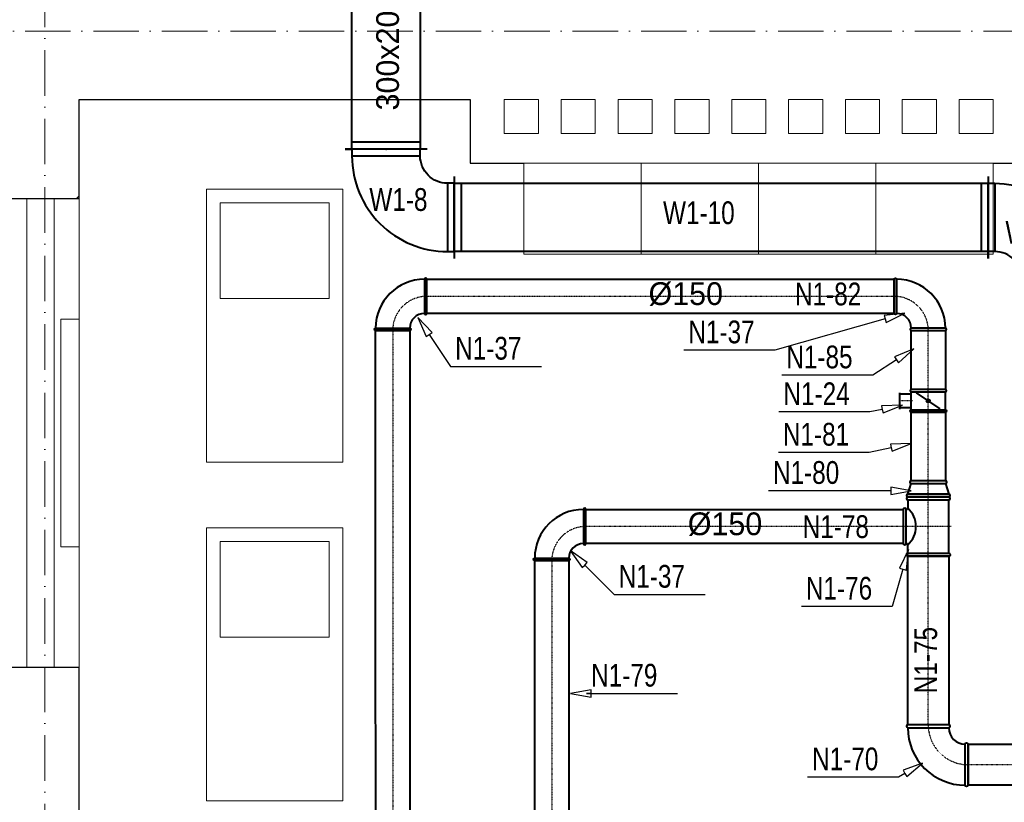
# Model space of a CAD drawing. Header units: millimetres. Extents: x 1700 to 4670, y 990 to 3874.
# Tile 86 of 110: x 2059 to 2492, y 2253 to 2596. Entities that reach past the tile are written whole.
import ezdxf
from ezdxf.enums import TextEntityAlignment as Align

# ---------------------------------------------------------------- set-up
doc = ezdxf.new("R2010")
doc.units = ezdxf.units.MM
for name, pattern in [('CENTER', [0.55, 0.37, -0.06, 0.06, -0.06]), ('Kropki i Kreski', [300, 200, -50, 0, -50]), ('Przerywana gęsta', [180, 120, -60]), ('Wipeout_Contour', [1000, 0, -1000])]:
    doc.linetypes.add(name, pattern=pattern)
doc.layers.get('0').update_dxf_attribs({"lineweight": 0})
for name, color, linetype in [('Nowe_210-A Pomieszczenia', 7, 'Continuous'), ('Nowe_320-W Umeblowanie', 252, 'Continuous'), ('Nowe_420-K Ściany', 7, 'Continuous'), ('Nowe_440-K Słupy', 7, 'Continuous'), ('opisy mt', 7, 'Continuous'), ('WEN_N1-_ATRYBUT', 7, 'Continuous'), ('WEN_N1-_OSIE', 2, 'CENTER'), ('WEN_W1-_ATRYBUT', 7, 'Continuous'), ('WEN_W1-_OSIE', 2, 'CENTER')]:
    doc.layers.add(name, color=color, linetype=linetype)
for name, color, linetype, lineweight in [('Nowe_320-W Umeblowanie_Nr_pióra__15', 7, 'Continuous', 15), ('Nowe_320-W Umeblowanie_Nr_pióra__4', 252, 'Continuous', 13), ('Nowe_410-K Osie_Nr_pióra__18', 9, 'Continuous', 13), ('Nowe_420-K Ściany_Nr_pióra__27', 7, 'Continuous', 25), ('Nowe_440-K Słupy_Nr_pióra__28', 7, 'Continuous', 25), ('Nowe_810-G Ogólne_Nr_pióra__1', 7, 'Continuous', 13), ('Nowe_810-G Ogólne_Nr_pióra__18', 9, 'Continuous', 13), ('Nowe_Okna Archicada_Nr_pióra__27', 7, 'Continuous', 25), ('Nowe_Okna Archicada_Nr_pióra__3', 7, 'Continuous', 13), ('WEN_N1-_ZLICZAC', 170, 'Continuous', 40), ('WEN_W1-_ZLICZAC', 10, 'Continuous', 40)]:
    doc.layers.add(name, color=color, linetype=linetype, lineweight=lineweight)
doc.styles.add('STYL_WENTYLE', font='txt', dxfattribs={"width": 0.8})

# ---------------------------------------------------------------- blocks, each defined once
blk = doc.blocks.new('QBV2333129CNW1-_23')
for p, q in [((-300, -180), (-300, 180)), ((-270, -150), (-270, 150)), ((-180, -300), (-150, -300)), ((150, -270), (-150, -270)), ((180, -300), (150, -300))]:
    blk.add_line(p, q)
blk.add_lwpolyline([(150, -300), (150, -270, 0.414214), (-270, 150), (-300, 150), (-300, -150), (-270, -150, -0.414214), (-150, -270), (-150, -300)], format="xyb", close=True)
for p in [(-300, 0), (0, -300)]:
    blk.add_point(p)
at = {"layer": 'WEN_W1-_ATRYBUT', "style": 'STYL_WENTYLE', "width": 0.8, "flags": 8}
blk.add_attdef('WENTYLE', text='', height=100, dxfattribs=at).set_placement((0, 0), align=Align.BOTTOM_LEFT)
blk = doc.blocks.new('QBV2333129CNW1-_24')
for p, q in [((300, -180), (300, 180)), ((270, -150), (270, 150)), ((-180, -300), (-150, -300)), ((-150, -270), (150, -270)), ((180, -300), (150, -300))]:
    blk.add_line(p, q)
blk.add_lwpolyline([(-150, -300), (-150, -270, -0.414214), (270, 150), (300, 150), (300, -150), (270, -150, 0.414214), (150, -270), (150, -300)], format="xyb", close=True)
for p in [(300, 0), (0, -300)]:
    blk.add_point(p)
at = {"layer": 'WEN_W1-_ATRYBUT', "style": 'STYL_WENTYLE', "width": 0.8, "flags": 8}
blk.add_attdef('WENTYLE', text='', height=100, dxfattribs=at).set_placement((-535.6, 0), align=Align.BOTTOM_LEFT)
blk = doc.blocks.new('QD-200X300CNW1-_869-85587442_14')
for p, q in [((0, -180), (0, 180)), ((869.9, -180), (869.9, 180)), ((30, -150), (30, 150)), ((839.9, -150), (839.9, 150))]:
    blk.add_line(p, q)
blk.add_lwpolyline([(0, 150), (869.9, 150), (869.9, -150), (0, -150)], close=True)
for p in [(0, 0), (869.9, 0)]:
    blk.add_point(p)
at = {"layer": 'WEN_W1-_ATRYBUT', "style": 'STYL_WENTYLE', "width": 0.8, "flags": 8}
blk.add_attdef('WENTYLE', text='', height=100, dxfattribs=at).set_placement((434.9, 0), align=Align.BOTTOM_LEFT)
at = {"layer": 'WEN_W1-_OSIE', "style": 'STYL_WENTYLE', "width": 0.8, "flags": 8}
blk.add_attdef('FI_KANALU', text='', height=40, dxfattribs=at).set_placement((434.9, 0), align=Align.MIDDLE_CENTER)
blk = doc.blocks.new('B18090CN1-_24')
for points in [[(175, -90), (175, 90, 1), (162.4, 90), (162.4, -90, 1)], [(90, -175), (-90, -175, -1), (-90, -162.4), (90, -162.4, -1)]]:
    blk.add_lwpolyline(points, format="xyb", close=True)
for radius in [252.4, 72.4]:
    blk.add_arc((162.4, -162.4), radius, 90, 180)
for p in [(175, 0), (0, -175)]:
    blk.add_point(p)
at = {"layer": 'WEN_N1-_OSIE'}
blk.add_arc((175, -175), 175, 90, 180, dxfattribs=at)
at = {"layer": 'WEN_N1-_ATRYBUT', "style": 'STYL_WENTYLE', "width": 0.8, "flags": 8}
blk.add_attdef('WENTYLE', text='', height=100, dxfattribs=at).set_placement((-448.1, -175), align=Align.BOTTOM_LEFT)
blk = doc.blocks.new('SR-180CN1-_2096-6809301741_14')
blk.add_lwpolyline([(0, -90), (0, 90), (2096.7, 90), (2096.7, -90)], close=True)
for p in [(0, 0), (2096.7, 0)]:
    blk.add_point(p)
at = {"layer": 'WEN_N1-_OSIE'}
blk.add_line((0, 0), (2096.7, 0), dxfattribs=at)
at = {"layer": 'WEN_N1-_ATRYBUT', "style": 'STYL_WENTYLE', "width": 0.8, "flags": 8}
blk.add_attdef('WENTYLE', text='', height=100, dxfattribs=at).set_placement((1048.3, 0), align=Align.BOTTOM_LEFT)
at = {"layer": 'WEN_N1-_OSIE', "style": 'STYL_WENTYLE', "width": 0.8, "flags": 8}
blk.add_attdef('FI_KANALU', text='', height=40, dxfattribs=at).set_placement((1048.3, 45), align=Align.MIDDLE_CENTER)
blk = doc.blocks.new('TCP180150CN1-_11')
blk.add_line((12.6, -90), (247.4, -90))
for points in [[(0, -90), (0, 90, -1), (12.6, 90), (12.6, -90, -1)], [(205, 110), (55, 110, 1), (55, 97.4), (205, 97.4, 1)], [(260, -90), (260, 90, 1), (247.4, 90), (247.4, -90, 1)]]:
    blk.add_lwpolyline(points, format="xyb", close=True)
for points in [[(12.6, 90), (49.6, 90, 0.414214), (55, 95.4), (55, 97.4)], [(49.6, 90, 0.447761), (210.4, 90, 0.447761)], [(247.4, 90), (210.4, 90, -0.414214), (205, 95.4), (205, 97.4)]]:
    blk.add_lwpolyline(points, format="xyb")
for p in [(130, 110), (0, 0), (260, 0)]:
    blk.add_point(p)
at = {"layer": 'WEN_N1-_OSIE'}
for p, q in [((130, -100), (130, 110)), ((0, 0), (260, 0))]:
    blk.add_line(p, q, dxfattribs=at)
at = {"layer": 'WEN_N1-_ATRYBUT', "style": 'STYL_WENTYLE', "width": 0.8, "flags": 8}
blk.add_attdef('WENTYLE', text='', height=100, dxfattribs=at).set_placement((130, 0), align=Align.BOTTOM_LEFT)
blk = doc.blocks.new('SR-180CN1-_741-6216590859_14')
blk.add_lwpolyline([(0, -90), (0, 90), (741.6, 90), (741.6, -90)], close=True)
for p in [(0, 0), (741.6, 0)]:
    blk.add_point(p)
at = {"layer": 'WEN_N1-_OSIE'}
blk.add_line((0, 0), (741.6, 0), dxfattribs=at)
at = {"layer": 'WEN_N1-_ATRYBUT', "style": 'STYL_WENTYLE', "width": 0.8, "flags": 8}
blk.add_attdef('WENTYLE', text='', height=100, dxfattribs=at).set_placement((370.8, 0), align=Align.BOTTOM_LEFT)
at = {"layer": 'WEN_N1-_OSIE', "style": 'STYL_WENTYLE', "width": 0.8, "flags": 8}
blk.add_attdef('FI_KANALU', text='', height=40, dxfattribs=at).set_placement((370.8, 45), align=Align.MIDDLE_CENTER)
blk = doc.blocks.new('B15090CN1-_23')
for points in [[(-150, -75), (-150, 75, -1), (-139.5, 75), (-139.5, -75, -1)], [(-75, -150), (75, -150, 1), (75, -139.5), (-75, -139.5, 1)]]:
    blk.add_lwpolyline(points, format="xyb", close=True)
for radius in [214.5, 64.5]:
    blk.add_arc((-139.5, -139.5), radius, 0, 90)
for p in [(-150, 0), (0, -150)]:
    blk.add_point(p)
at = {"layer": 'WEN_N1-_OSIE'}
blk.add_arc((-150, -150), 150, 0, 90, dxfattribs=at)
at = {"layer": 'WEN_N1-_ATRYBUT', "style": 'STYL_WENTYLE', "width": 0.8, "flags": 8}
blk.add_attdef('WENTYLE', text='', height=100, dxfattribs=at).set_placement((-75, -150), align=Align.BOTTOM_LEFT)
blk = doc.blocks.new('SR-150CN1-_1395-640007569_14')
blk.add_lwpolyline([(0, -75), (0, 75), (1395.6, 75), (1395.6, -75)], close=True)
for p in [(0, 0), (1395.6, 0)]:
    blk.add_point(p)
at = {"layer": 'WEN_N1-_OSIE'}
blk.add_line((0, 0), (1395.6, 0), dxfattribs=at)
at = {"layer": 'WEN_N1-_ATRYBUT', "style": 'STYL_WENTYLE', "width": 0.8, "flags": 8}
blk.add_attdef('WENTYLE', text='', height=100, dxfattribs=at).set_placement((697.8, 0), align=Align.BOTTOM_LEFT)
at = {"layer": 'WEN_N1-_OSIE', "style": 'STYL_WENTYLE', "width": 0.8, "flags": 8}
blk.add_attdef('FI_KANALU', text='', height=40, dxfattribs=at).set_placement((697.8, 37.5), align=Align.MIDDLE_CENTER)
blk = doc.blocks.new('SR-150CN1-_1513-0502409344_14')
blk.add_lwpolyline([(0, -75), (0, 75), (1513.1, 75), (1513.1, -75)], close=True)
for p in [(0, 0), (1513.1, 0)]:
    blk.add_point(p)
at = {"layer": 'WEN_N1-_OSIE'}
blk.add_line((0, 0), (1513.1, 0), dxfattribs=at)
at = {"layer": 'WEN_N1-_ATRYBUT', "style": 'STYL_WENTYLE', "width": 0.8, "flags": 8}
blk.add_attdef('WENTYLE', text='', height=100, dxfattribs=at).set_placement((756.5, 0), align=Align.BOTTOM_LEFT)
at = {"layer": 'WEN_N1-_OSIE', "style": 'STYL_WENTYLE', "width": 0.8, "flags": 8}
blk.add_attdef('FI_KANALU', text='', height=40, dxfattribs=at).set_placement((756.5, 37.5), align=Align.MIDDLE_CENTER)
blk = doc.blocks.new('RL180150CN1-_21')
for p, q in [((12.6, 90), (58.4, 75)), ((58.4, -75), (12.6, -90))]:
    blk.add_line(p, q)
for points in [[(0, 90), (0, -90, 1), (12.6, -90), (12.6, 90, 1)], [(71, -75), (71, 75, 1), (58.4, 75), (58.4, -75, 1)]]:
    blk.add_lwpolyline(points, format="xyb", close=True)
for p in [(0, 0), (71, 0)]:
    blk.add_point(p)
at = {"layer": 'WEN_N1-_OSIE'}
blk.add_line((0, 0), (71, 0), dxfattribs=at)
at = {"layer": 'WEN_N1-_ATRYBUT', "style": 'STYL_WENTYLE', "width": 0.8, "flags": 8}
blk.add_attdef('WENTYLE', text='', height=100, dxfattribs=at).set_placement((0, 0), align=Align.BOTTOM_LEFT)
blk = doc.blocks.new('SR-150CN1-_2054-9038622289_14')
blk.add_lwpolyline([(0, -75), (0, 75), (2054.9, 75), (2054.9, -75)], close=True)
for p in [(0, 0), (2054.9, 0)]:
    blk.add_point(p)
at = {"layer": 'WEN_N1-_OSIE'}
blk.add_line((0, 0), (2054.9, 0), dxfattribs=at)
at = {"layer": 'WEN_N1-_ATRYBUT', "style": 'STYL_WENTYLE', "width": 0.8, "flags": 8}
blk.add_attdef('WENTYLE', text='', height=100, dxfattribs=at).set_placement((1027.5, 0), align=Align.BOTTOM_LEFT)
at = {"layer": 'WEN_N1-_OSIE', "style": 'STYL_WENTYLE', "width": 0.8, "flags": 8}
blk.add_attdef('FI_KANALU', text='', height=40, dxfattribs=at).set_placement((1027.5, 37.5), align=Align.MIDDLE_CENTER)
blk = doc.blocks.new('SR-150CN1-_6919-3031999473_14')
blk.add_lwpolyline([(0, -75), (0, 75), (6919.3, 75), (6919.3, -75)], close=True)
blk.add_point((0, 0))
at = {"layer": 'WEN_N1-_OSIE'}
blk.add_line((0, 0), (6919.3, 0), dxfattribs=at)
at = {"layer": 'WEN_N1-_ATRYBUT', "style": 'STYL_WENTYLE', "width": 0.8, "flags": 8}
blk.add_attdef('WENTYLE', text='', height=100, dxfattribs=at).set_placement((3459.7, 0), align=Align.BOTTOM_LEFT)
at = {"layer": 'WEN_N1-_OSIE', "style": 'STYL_WENTYLE', "width": 0.8, "flags": 8}
blk.add_attdef('FI_KANALU', text='', height=40, dxfattribs=at).set_placement((3459.7, 37.5), align=Align.MIDDLE_CENTER)
blk = doc.blocks.new('DR150CN1-_11')
for p, q in [((14, 125), (86, 125)), ((20, 75), (20, 125)), ((80, 75), (80, 125)), ((10.5, 75), (89.5, 75)), ((15, -52.5), (85, 52.5)), ((10.5, -75), (89.5, -75))]:
    blk.add_line(p, q)
for points in [[(0, -75), (0, 75, -1), (10.5, 75), (10.5, -75, -1)], [(100, -75), (100, 75, 1), (89.5, 75), (89.5, -75, 1)]]:
    blk.add_lwpolyline(points, format="xyb", close=True)
blk.add_circle((50, 0), 7.5)
for p in [(0, 0), (100, 0)]:
    blk.add_point(p)
at = {"layer": 'WEN_N1-_OSIE'}
for p, q in [((50, 70), (50, 130)), ((0, 0), (100, 0))]:
    blk.add_line(p, q, dxfattribs=at)
at = {"layer": 'WEN_N1-_ATRYBUT', "style": 'STYL_WENTYLE', "width": 0.8, "flags": 8}
blk.add_attdef('WENTYLE', text='', height=100, dxfattribs=at).set_placement((0, 0), align=Align.BOTTOM_LEFT)
blk = doc.blocks.new('SR-150CN1-_301-0032364878_14')
blk.add_lwpolyline([(0, -75), (0, 75), (301, 75), (301, -75)], close=True)
for p in [(0, 0), (301, 0)]:
    blk.add_point(p)
at = {"layer": 'WEN_N1-_OSIE'}
blk.add_line((0, 0), (301, 0), dxfattribs=at)
at = {"layer": 'WEN_N1-_ATRYBUT', "style": 'STYL_WENTYLE', "width": 0.8, "flags": 8}
blk.add_attdef('WENTYLE', text='', height=100, dxfattribs=at).set_placement((150.5, 0), align=Align.BOTTOM_LEFT)
at = {"layer": 'WEN_N1-_OSIE', "style": 'STYL_WENTYLE', "width": 0.8, "flags": 8}
blk.add_attdef('FI_KANALU', text='', height=40, dxfattribs=at).set_placement((150.5, 37.5), align=Align.MIDDLE_CENTER)
blk = doc.blocks.new('SR-150CN1-_259-4117469803_14')
blk.add_lwpolyline([(0, -75), (0, 75), (259.4, 75), (259.4, -75)], close=True)
for p in [(0, 0), (259.4, 0)]:
    blk.add_point(p)
at = {"layer": 'WEN_N1-_OSIE'}
blk.add_line((0, 0), (259.4, 0), dxfattribs=at)
at = {"layer": 'WEN_N1-_ATRYBUT', "style": 'STYL_WENTYLE', "width": 0.8, "flags": 8}
blk.add_attdef('WENTYLE', text='', height=100, dxfattribs=at).set_placement((129.7, 0), align=Align.BOTTOM_LEFT)
at = {"layer": 'WEN_N1-_OSIE', "style": 'STYL_WENTYLE', "width": 0.8, "flags": 8}
blk.add_attdef('FI_KANALU', text='', height=40, dxfattribs=at).set_placement((129.7, 37.5), align=Align.MIDDLE_CENTER)
blk = doc.blocks.new('QD-200X300CNW1-_2346-8788384_14')
for p, q in [((0, -180), (0, 180)), ((2346.9, -180), (2346.9, 180)), ((30, -150), (30, 150)), ((2316.9, -150), (2316.9, 150))]:
    blk.add_line(p, q)
blk.add_lwpolyline([(0, 150), (2346.9, 150), (2346.9, -150), (0, -150)], close=True)
for p in [(0, 0), (2346.9, 0)]:
    blk.add_point(p)
at = {"layer": 'WEN_W1-_ATRYBUT', "style": 'STYL_WENTYLE', "width": 0.8, "flags": 8}
blk.add_attdef('WENTYLE', text='', height=100, dxfattribs=at).set_placement((1173.4, 0), align=Align.BOTTOM_LEFT)
at = {"layer": 'WEN_W1-_OSIE', "style": 'STYL_WENTYLE', "width": 0.8, "flags": 8}
blk.add_attdef('FI_KANALU', text='', height=40, dxfattribs=at).set_placement((1173.4, 0), align=Align.MIDDLE_CENTER)

msp = doc.modelspace()

# ---------------------------------------------------------------- linework, layer by layer
at = {"layer": 'Nowe_210-A Pomieszczenia', "color": 252, "linetype": 'Continuous', "lineweight": 0, "flags": 128}
msp.add_lwpolyline([(2084.79, 2561.41), (2084.79, 1687.91), (2367.79, 1688.11), (2367.77, 1716.28), (2545.79, 1716.41), (2545.79, 2327.41), (2545.79, 2533.41), (2256.79, 2533.41), (2256.79, 2561.41)], close=True, dxfattribs=at)
at = {"layer": 'WEN_N1-_ATRYBUT'}
for points in [[(2238.74, 2458.09), (2240.07, 2458.99), (2233.71, 2465.55), (2237.41, 2457.2), (2238.74, 2458.09), (2248.17, 2444.11), (2288.17, 2444.11)], [(2439.19, 2465.02), (2439.62, 2463.48), (2447.85, 2467.47), (2438.75, 2466.55), (2439.19, 2465.02), (2390.71, 2451.28), (2350.71, 2451.28)], [(2444.26, 2447), (2445.12, 2445.65), (2451.84, 2451.85), (2443.4, 2448.35), (2444.26, 2447), (2433.77, 2440.28), (2393.77, 2440.28)], [(2437.99, 2425.25), (2438.31, 2423.68), (2446.8, 2427.07), (2437.66, 2426.81), (2437.99, 2425.25), (2432.51, 2424.11), (2392.51, 2424.11)], [(2441.93, 2408.39), (2442.26, 2406.82), (2450.73, 2410.28), (2441.59, 2409.95), (2441.93, 2408.39), (2432.28, 2406.31), (2392.28, 2406.31)], [(2441.73, 2389.51), (2441.73, 2387.91), (2450.73, 2389.51), (2441.73, 2391.11), (2441.73, 2389.51), (2427.91, 2389.51), (2387.91, 2389.51)], [(2307.15, 2356.82), (2308.28, 2357.95), (2300.78, 2363.18), (2306.02, 2355.69), (2307.15, 2356.82), (2320.08, 2343.89), (2360.08, 2343.89)], [(2447.08, 2355.01), (2448.62, 2354.57), (2449.57, 2363.66), (2445.55, 2355.45), (2447.08, 2355.01), (2442.39, 2338.65), (2402.39, 2338.65)], [(2309.91, 2300.43), (2309.91, 2302.03), (2300.91, 2300.43), (2309.91, 2298.83), (2309.91, 2300.43), (2307.95, 2300.43), (2347.95, 2300.43)], [(2447.92, 2265.26), (2448.71, 2263.87), (2455.73, 2269.73), (2447.12, 2266.65), (2447.92, 2265.26), (2445.12, 2263.66), (2405.12, 2263.66)]]:
    msp.add_lwpolyline(points, dxfattribs=at)

# ---------------------------------------------------------------- block references
at = {"layer": 'WEN_N1-_ZLICZAC'}
ref = msp.add_blockref('B15090CN1-_23', (2222.71, 2474.91), dxfattribs=dict(at, xscale=0.1, yscale=0.1, zscale=0.1, rotation=90))
ref.add_attrib('WENTYLE', 'N1-37', dxfattribs={"layer": 'WEN_N1-_ATRYBUT', "height": 10, "style": 'STYL_WENTYLE', "width": 0.8, "flags": 8}).set_placement((2250.17, 2444.11), align=Align.BOTTOM_LEFT)
ref = msp.add_blockref('SR-150CN1-_2054-9038622289_14', (2443.2, 2474.91), dxfattribs=dict(at, xscale=0.1, yscale=0.1, zscale=0.1, rotation=179.9999999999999))
ref.add_attrib('WENTYLE', 'N1-82', dxfattribs={"layer": 'WEN_N1-_ATRYBUT', "height": 10, "style": 'STYL_WENTYLE', "width": 0.8, "flags": 8}).set_placement((2399.58, 2467.96), align=Align.BOTTOM_LEFT)
ref = msp.add_blockref('B15090CN1-_23', (2458.2, 2474.91), dxfattribs=dict(at, xscale=0.1, yscale=0.1, zscale=0.1))
ref.add_attrib('WENTYLE', 'N1-37', dxfattribs={"layer": 'WEN_N1-_ATRYBUT', "height": 10, "style": 'STYL_WENTYLE', "width": 0.8, "flags": 8}).set_placement((2352.71, 2451.28), align=Align.BOTTOM_LEFT)
ref = msp.add_blockref('SR-150CN1-_259-4117469803_14', (2458.2, 2433.97), dxfattribs=dict(at, xscale=0.1, yscale=0.1, zscale=0.1, rotation=90))
ref.add_attrib('WENTYLE', 'N1-85', dxfattribs={"layer": 'WEN_N1-_ATRYBUT', "height": 10, "style": 'STYL_WENTYLE', "width": 0.8, "flags": 8}).set_placement((2395.77, 2440.28), align=Align.BOTTOM_LEFT)
ref = msp.add_blockref('DR150CN1-_11', (2458.2, 2423.97), dxfattribs=dict(at, xscale=0.1, yscale=0.1, zscale=0.1, rotation=90))
ref.add_attrib('WENTYLE', 'N1-24', dxfattribs={"layer": 'WEN_N1-_ATRYBUT', "height": 10, "style": 'STYL_WENTYLE', "width": 0.8, "flags": 8}).set_placement((2394.51, 2424.11), align=Align.BOTTOM_LEFT)
ref = msp.add_blockref('SR-150CN1-_301-0032364878_14', (2458.2, 2393.87), dxfattribs=dict(at, xscale=0.1, yscale=0.1, zscale=0.1, rotation=90))
ref.add_attrib('WENTYLE', 'N1-81', dxfattribs={"layer": 'WEN_N1-_ATRYBUT', "height": 10, "style": 'STYL_WENTYLE', "width": 0.8, "flags": 8}).set_placement((2394.28, 2406.31), align=Align.BOTTOM_LEFT)
ref = msp.add_blockref('RL180150CN1-_21', (2458.2, 2386.77), dxfattribs=dict(at, xscale=0.1, yscale=0.09999999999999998, zscale=0.1, rotation=90))
ref.add_attrib('WENTYLE', 'N1-80', dxfattribs={"layer": 'WEN_N1-_ATRYBUT', "height": 10, "style": 'STYL_WENTYLE', "width": 0.8, "flags": 8}).set_placement((2389.91, 2389.51), align=Align.BOTTOM_LEFT)
ref = msp.add_blockref('TCP180150CN1-_11', (2458.2, 2360.77), dxfattribs=dict(at, xscale=0.1, yscale=0.09999999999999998, zscale=0.1, rotation=89.99999999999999))
ref.add_attrib('WENTYLE', 'N1-76', dxfattribs={"layer": 'WEN_N1-_ATRYBUT', "height": 10, "style": 'STYL_WENTYLE', "width": 0.8, "flags": 8}).set_placement((2404.39, 2338.65), align=Align.BOTTOM_LEFT)
ref = msp.add_blockref('B15090CN1-_23', (2292.64, 2373.77), dxfattribs=dict(at, xscale=0.1, yscale=0.1, zscale=0.1, rotation=90))
ref.add_attrib('WENTYLE', 'N1-37', dxfattribs={"layer": 'WEN_N1-_ATRYBUT', "height": 10, "style": 'STYL_WENTYLE', "width": 0.8, "flags": 8}).set_placement((2322.08, 2343.89), align=Align.BOTTOM_LEFT)
ref = msp.add_blockref('SR-150CN1-_1395-640007569_14', (2447.2, 2373.77), dxfattribs=dict(at, xscale=0.1, yscale=0.1, zscale=0.1, rotation=180))
ref.add_attrib('WENTYLE', 'N1-78', dxfattribs={"layer": 'WEN_N1-_ATRYBUT', "height": 10, "style": 'STYL_WENTYLE', "width": 0.8, "flags": 8}).set_placement((2402.97, 2365.73), align=Align.BOTTOM_LEFT)
ref = msp.add_blockref('SR-180CN1-_741-6216590859_14', (2458.2, 2286.61), dxfattribs=dict(at, xscale=0.1, yscale=0.1, zscale=0.1, rotation=90))
ref.add_attrib('WENTYLE', 'N1-75', dxfattribs={"layer": 'WEN_N1-_ATRYBUT', "height": 10, "rotation": 90, "style": 'STYL_WENTYLE', "width": 0.8, "flags": 8}).set_placement((2465.08, 2300.52), align=Align.BOTTOM_LEFT)
ref = msp.add_blockref('SR-150CN1-_1513-0502409344_14', (2292.64, 2358.77), dxfattribs=dict(at, xscale=0.1, yscale=0.1, zscale=0.1, rotation=270))
ref.add_attrib('WENTYLE', 'N1-79', dxfattribs={"layer": 'WEN_N1-_ATRYBUT', "height": 10, "style": 'STYL_WENTYLE', "width": 0.8, "flags": 8}).set_placement((2309.95, 2300.43), align=Align.BOTTOM_LEFT)
ref = msp.add_blockref('B18090CN1-_24', (2458.2, 2269.11), dxfattribs=dict(at, xscale=0.1, yscale=0.1, zscale=0.1, rotation=90))
ref.add_attrib('WENTYLE', 'N1-70', dxfattribs={"layer": 'WEN_N1-_ATRYBUT', "height": 10, "style": 'STYL_WENTYLE', "width": 0.8, "flags": 8}).set_placement((2407.12, 2263.66), align=Align.BOTTOM_LEFT)
ref = msp.add_blockref('SR-180CN1-_2096-6809301741_14', (2685.37, 2269.11), dxfattribs=dict(at, xscale=0.1, yscale=0.1, zscale=0.1, rotation=180))
ref.add_attrib('WENTYLE', 'N1-74', dxfattribs={"layer": 'WEN_N1-_ATRYBUT', "height": 10, "style": 'STYL_WENTYLE', "width": 0.8, "flags": 8}).set_placement((2631.77, 2261.15), align=Align.BOTTOM_LEFT)

# ---------------------------------------------------------------- texts
at = {"layer": 'opisy mt', "linetype": 'Continuous', "lineweight": 18, "char_height": 10, "width": 136.5578, "attachment_point": 1}
for insert in [(2335.22, 2481.1), (2352.47, 2379.96)]:
    msp.add_mtext('%%C150', dxfattribs=dict(at, insert=insert))

# ---------------------------------------------------------------- next in the draw order: wipeouts: each hides what was drawn before it
at = {"color": 252, "linetype": 'Wipeout_Contour', "lineweight": 0, "ltscale": 15450.940924}
msp.add_wipeout([(2140.83, 2401.99), (2200.83, 2401.99), (2200.83, 2521.99), (2140.83, 2521.99)], dxfattribs=at).dxf.layer = 'Nowe_320-W Umeblowanie'
at = {"color": 252, "linetype": 'Wipeout_Contour', "lineweight": 0, "ltscale": 16315.987553}
msp.add_wipeout([(2076.79, 2364.91), (2084.79, 2364.91), (2084.79, 2464.91), (2076.79, 2464.91)], dxfattribs=at).dxf.layer = 'Nowe_320-W Umeblowanie'
at = {"color": 252, "linetype": 'Wipeout_Contour', "lineweight": 0, "ltscale": 21074.065113}
msp.add_wipeout([(2140.83, 2253.16), (2200.83, 2253.16), (2200.83, 2373.16), (2140.83, 2373.16)], dxfattribs=at).dxf.layer = 'Nowe_320-W Umeblowanie'
at = {"color": 252, "linetype": 'Wipeout_Contour', "lineweight": 0, "ltscale": 21271.427}
msp.add_wipeout([(2437.79, 2620.41), (2437.79, 2561.41), (2576.79, 2561.41), (2576.79, 2620.41)], dxfattribs=at).dxf.layer = 'Nowe_420-K Ściany'
at = {"color": 252, "linetype": 'Wipeout_Contour', "lineweight": 0, "ltscale": 21957.609604}
msp.add_wipeout([(2025.79, 2231.91), (2084.79, 2231.91), (2084.79, 2311.91), (2025.79, 2311.91)], dxfattribs=at).dxf.layer = 'Nowe_420-K Ściany'

# ---------------------------------------------------------------- next in the draw order: linework, layer by layer
at = {"layer": 'Nowe_320-W Umeblowanie_Nr_pióra__15', "color": 252, "linetype": 'Przerywana gęsta', "lineweight": 15}
for p, q in [((2076.79, 2364.91), (2076.79, 2464.91)), ((2076.79, 2464.91), (2084.79, 2464.91)), ((2084.79, 2464.91), (2084.79, 2364.91)), ((2084.79, 2364.91), (2076.79, 2364.91))]:
    msp.add_line(p, q, dxfattribs=at)
at = {"layer": 'Nowe_320-W Umeblowanie_Nr_pióra__4', "color": 252, "linetype": 'Continuous', "lineweight": 13}
for p, q in [((2200.83, 2521.99), (2140.83, 2521.99)), ((2140.83, 2521.99), (2140.83, 2401.99)), ((2200.83, 2401.99), (2200.83, 2521.99)), ((2140.83, 2401.99), (2200.83, 2401.99)), ((2200.83, 2373.16), (2140.83, 2373.16)), ((2140.83, 2373.16), (2140.83, 2253.16)), ((2200.83, 2253.16), (2200.83, 2373.16)), ((2140.83, 2253.16), (2200.83, 2253.16))]:
    msp.add_line(p, q, dxfattribs=at)
at = {"layer": 'Nowe_420-K Ściany_Nr_pióra__27', "color": 252, "linetype": 'Continuous', "lineweight": 25, "flags": 128}
msp.add_lwpolyline([(2084.79, 2231.91), (2084.79, 2311.91)], dxfattribs=at)

# ---------------------------------------------------------------- next in the draw order: block references
at = {"layer": 'WEN_W1-_ZLICZAC'}
ref = msp.add_blockref('QBV2333129CNW1-_23', (2219.79, 2509.59), dxfattribs=dict(at, xscale=0.1, yscale=0.1, zscale=0.1, rotation=180))
ref.add_attrib('WENTYLE', 'W1-8', dxfattribs={"layer": 'WEN_W1-_ATRYBUT', "height": 10, "style": 'STYL_WENTYLE', "width": 0.8, "flags": 8}).set_placement((2212.44, 2509.45), align=Align.BOTTOM_LEFT)

# ---------------------------------------------------------------- next in the draw order: wipeouts: each hides what was drawn before it
at = {"color": 252, "linetype": 'Wipeout_Contour', "lineweight": 0, "ltscale": 14197.315042}
msp.add_wipeout([(2146.83, 2473.99), (2194.83, 2473.99), (2194.83, 2515.99), (2146.83, 2515.99)], dxfattribs=at).dxf.layer = 'Nowe_320-W Umeblowanie'
at = {"color": 252, "linetype": 'Wipeout_Contour', "lineweight": 0, "ltscale": 19787.146351}
msp.add_wipeout([(2146.83, 2325.16), (2194.83, 2325.16), (2194.83, 2367.16), (2146.83, 2367.16)], dxfattribs=at).dxf.layer = 'Nowe_320-W Umeblowanie'
at = {"color": 252, "linetype": 'Wipeout_Contour', "lineweight": 0, "ltscale": 14092.089896}
msp.add_wipeout([(2084.79, 2561.41), (2437.79, 2561.41), (2437.79, 2620.41), (2084.79, 2620.41)], dxfattribs=at).dxf.layer = 'Nowe_420-K Ściany'

# ---------------------------------------------------------------- next in the draw order: linework, layer by layer
at = {"layer": 'Nowe_320-W Umeblowanie_Nr_pióra__4', "color": 252, "linetype": 'Continuous', "lineweight": 13, "flags": 128}
for points in [[(2146.83, 2473.99), (2194.83, 2473.99), (2194.83, 2515.99), (2146.83, 2515.99)], [(2146.83, 2325.16), (2194.83, 2325.16), (2194.83, 2367.16), (2146.83, 2367.16)]]:
    msp.add_lwpolyline(points, close=True, dxfattribs=at)
at = {"layer": 'Nowe_410-K Osie_Nr_pióra__18', "color": 9, "linetype": 'Kropki i Kreski', "lineweight": 13, "ltscale": 0.1}
msp.add_line((1910.53, 2591.41), (2656.19, 2591.41), dxfattribs=at)
at = {"layer": 'Nowe_420-K Ściany_Nr_pióra__27', "color": 252, "linetype": 'Continuous', "lineweight": 25, "flags": 128}
msp.add_lwpolyline([(2084.79, 2561.41), (2256.79, 2561.41)], dxfattribs=at)

# ---------------------------------------------------------------- next in the draw order: block references
at = {"layer": 'WEN_N1-_ZLICZAC', "xscale": 0.1, "yscale": 0.1, "zscale": 0.1, "rotation": 270.0145252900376}
msp.add_blockref('SR-150CN1-_6919-3031999473_14', (2222.71, 2459.91), dxfattribs=at)

# ---------------------------------------------------------------- next in the draw order: texts
at = {"layer": 'opisy mt', "linetype": 'Continuous', "lineweight": 18, "insert": (2215.46, 2556.6), "char_height": 10, "width": 136.5578, "attachment_point": 1, "rotation": 90}
msp.add_mtext('300x200', dxfattribs=at)

# ---------------------------------------------------------------- next in the draw order: wipeouts: each hides what was drawn before it
at = {"color": 252, "linetype": 'Wipeout_Contour', "lineweight": 0, "ltscale": 11301.998953}
msp.add_wipeout([(2025.79, 2561.41), (2025.79, 2517.91), (2084.79, 2517.91), (2084.79, 2561.41)], dxfattribs=at).dxf.layer = 'Nowe_420-K Ściany'
at = {"color": 252, "linetype": 'Wipeout_Contour', "lineweight": 0, "ltscale": 23622.69574}
msp.add_wipeout([(2437.79, 2561.41), (2256.79, 2561.41), (2256.79, 2533.41), (2545.79, 2533.41), (2545.79, 2561.41)], dxfattribs=at).dxf.layer = 'Nowe_440-K Słupy'

# ---------------------------------------------------------------- next in the draw order: linework, layer by layer
at = {"layer": 'Nowe_420-K Ściany', "color": 252, "lineweight": 0}
msp.add_line((2083.67, 2517.91), (2084.79, 2519.03), dxfattribs=at)
at = {"layer": 'Nowe_420-K Ściany_Nr_pióra__27', "color": 252, "linetype": 'Continuous', "lineweight": 25, "flags": 128}
msp.add_lwpolyline([(2084.79, 2517.91), (2084.79, 2561.41)], dxfattribs=at)
at = {"layer": 'Nowe_440-K Słupy_Nr_pióra__28', "color": 252, "linetype": 'Continuous', "lineweight": 25, "flags": 128}
msp.add_lwpolyline([(2256.79, 2561.41), (2256.79, 2533.41), (2545.79, 2533.41)], dxfattribs=at)
at = {"layer": 'Nowe_810-G Ogólne_Nr_pióra__1', "color": 252, "linetype": 'Continuous', "lineweight": 13, "flags": 128}
for points in [[(2271.79, 2561.41), (2271.79, 2546.41), (2286.79, 2546.41), (2286.79, 2561.41)], [(2296.79, 2561.41), (2296.79, 2546.41), (2311.79, 2546.41), (2311.79, 2561.41)], [(2321.79, 2561.41), (2321.79, 2546.41), (2336.79, 2546.41), (2336.79, 2561.41)], [(2346.79, 2561.41), (2346.79, 2546.41), (2361.79, 2546.41), (2361.79, 2561.41)], [(2371.79, 2561.41), (2371.79, 2546.41), (2386.79, 2546.41), (2386.79, 2561.41)], [(2396.79, 2561.41), (2396.79, 2546.41), (2411.79, 2546.41), (2411.79, 2561.41)], [(2421.79, 2561.41), (2421.79, 2546.41), (2436.79, 2546.41), (2436.79, 2561.41)], [(2446.79, 2561.41), (2446.79, 2546.41), (2461.79, 2546.41), (2461.79, 2561.41)], [(2471.79, 2561.41), (2471.79, 2546.41), (2486.79, 2546.41), (2486.79, 2561.41)]]:
    msp.add_lwpolyline(points, close=True, dxfattribs=at)

# ---------------------------------------------------------------- next in the draw order: block references
at = {"layer": 'WEN_W1-_ZLICZAC'}
ref = msp.add_blockref('QD-200X300CNW1-_869-85587442_14', (2219.79, 2539.59), dxfattribs=dict(at, xscale=0.1, yscale=0.1, zscale=0.1, rotation=89.99999999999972))
ref.add_attrib('WENTYLE', 'W1-9', dxfattribs={"layer": 'WEN_W1-_ATRYBUT', "height": 10, "style": 'STYL_WENTYLE', "width": 0.8, "flags": 8}).set_placement((2263.7, 2603.13), align=Align.BOTTOM_LEFT)

# ---------------------------------------------------------------- next in the draw order: wipeouts: each hides what was drawn before it
at = {"color": 252, "linetype": 'Wipeout_Contour', "lineweight": 0, "ltscale": 24338.082958}
msp.add_wipeout([(2042.79, 2311.91), (2047.79, 2311.91), (2073.79, 2311.91), (2073.79, 2517.91), (2047.79, 2517.91), (2042.79, 2517.91)], dxfattribs=at).dxf.layer = 'Nowe_420-K Ściany'

# ---------------------------------------------------------------- next in the draw order: linework, layer by layer
at = {"layer": 'Nowe_410-K Osie_Nr_pióra__18', "color": 9, "linetype": 'Kropki i Kreski', "lineweight": 13, "ltscale": 0.1}
msp.add_line((2069.79, 3004.46), (2069.79, 1094.35), dxfattribs=at)
at = {"layer": 'Nowe_420-K Ściany_Nr_pióra__27', "color": 252, "linetype": 'Continuous', "lineweight": 25}
for p, q in [((2047.79, 2517.91), (2084.79, 2517.91)), ((2047.79, 2311.91), (2084.79, 2311.91))]:
    msp.add_line(p, q, dxfattribs=at)
at = {"layer": 'Nowe_810-G Ogólne_Nr_pióra__18', "color": 252, "linetype": 'Continuous', "lineweight": 13, "flags": 128}
msp.add_lwpolyline([(2061.79, 2517.91), (2061.79, 2311.91), (2084.79, 2311.91), (2084.79, 2517.91)], close=True, dxfattribs=at)
at = {"layer": 'Nowe_Okna Archicada_Nr_pióra__27', "color": 252, "linetype": 'Continuous', "lineweight": 25}
for p, q in [((2047.79, 2517.91), (2084.79, 2517.91)), ((2047.79, 2311.91), (2084.79, 2311.91))]:
    msp.add_line(p, q, dxfattribs=at)
at = {"layer": 'Nowe_Okna Archicada_Nr_pióra__3', "color": 252, "linetype": 'Continuous', "lineweight": 13}
msp.add_line((2073.79, 2517.91), (2073.79, 2311.91), dxfattribs=at)

# ---------------------------------------------------------------- next in the draw order: wipeouts: each hides what was drawn before it
at = {"color": 252, "linetype": 'Wipeout_Contour', "lineweight": 0, "ltscale": 17300.590029}
msp.add_wipeout([(2280.31, 2533.41), (2280.31, 2493.41), (2383.51, 2493.41), (2383.51, 2533.41)], dxfattribs=at).dxf.layer = 'Nowe_320-W Umeblowanie'

# ---------------------------------------------------------------- next in the draw order: linework, layer by layer
at = {"layer": 'Nowe_320-W Umeblowanie_Nr_pióra__4', "color": 252, "linetype": 'Continuous', "lineweight": 13}
msp.add_line((2331.91, 2533.41), (2331.91, 2493.41), dxfattribs=at)
at = {"layer": 'Nowe_320-W Umeblowanie_Nr_pióra__4', "color": 252, "linetype": 'Continuous', "lineweight": 13, "flags": 128}
msp.add_lwpolyline([(2280.31, 2533.41), (2383.51, 2533.41), (2383.51, 2493.41), (2280.31, 2493.41)], close=True, dxfattribs=at)

# ---------------------------------------------------------------- next in the draw order: wipeouts: each hides what was drawn before it
at = {"color": 252, "linetype": 'Wipeout_Contour', "lineweight": 0, "ltscale": 20394.449481}
msp.add_wipeout([(2383.51, 2533.41), (2383.51, 2493.41), (2486.71, 2493.41), (2486.71, 2533.41)], dxfattribs=at).dxf.layer = 'Nowe_320-W Umeblowanie'

# ---------------------------------------------------------------- next in the draw order: linework, layer by layer
at = {"layer": 'Nowe_320-W Umeblowanie_Nr_pióra__4', "color": 252, "linetype": 'Continuous', "lineweight": 13}
msp.add_line((2435.11, 2533.41), (2435.11, 2493.41), dxfattribs=at)
at = {"layer": 'Nowe_320-W Umeblowanie_Nr_pióra__4', "color": 252, "linetype": 'Continuous', "lineweight": 13, "flags": 128}
msp.add_lwpolyline([(2383.51, 2533.41), (2486.71, 2533.41), (2486.71, 2493.41), (2383.51, 2493.41)], close=True, dxfattribs=at)

# ---------------------------------------------------------------- next in the draw order: block references
at = {"layer": 'WEN_W1-_ZLICZAC'}
ref = msp.add_blockref('QD-200X300CNW1-_2346-8788384_14', (2484.47, 2509.59), dxfattribs=dict(at, xscale=0.1, yscale=0.1, zscale=0.1, rotation=180))
ref.add_attrib('WENTYLE', 'W1-10', dxfattribs={"layer": 'WEN_W1-_ATRYBUT', "height": 10, "style": 'STYL_WENTYLE', "width": 0.8, "flags": 8}).set_placement((2341.57, 2503.65), align=Align.BOTTOM_LEFT)
ref = msp.add_blockref('QBV2333129CNW1-_24', (2514.47, 2509.59), dxfattribs=dict(at, xscale=0.1, yscale=0.1, zscale=0.1, rotation=270))
ref.add_attrib('WENTYLE', 'W1-8', dxfattribs={"layer": 'WEN_W1-_ATRYBUT', "height": 10, "style": 'STYL_WENTYLE', "width": 0.8, "flags": 8}).set_placement((2492.12, 2495.03), align=Align.BOTTOM_LEFT)

doc.saveas('drawing.dxf')
